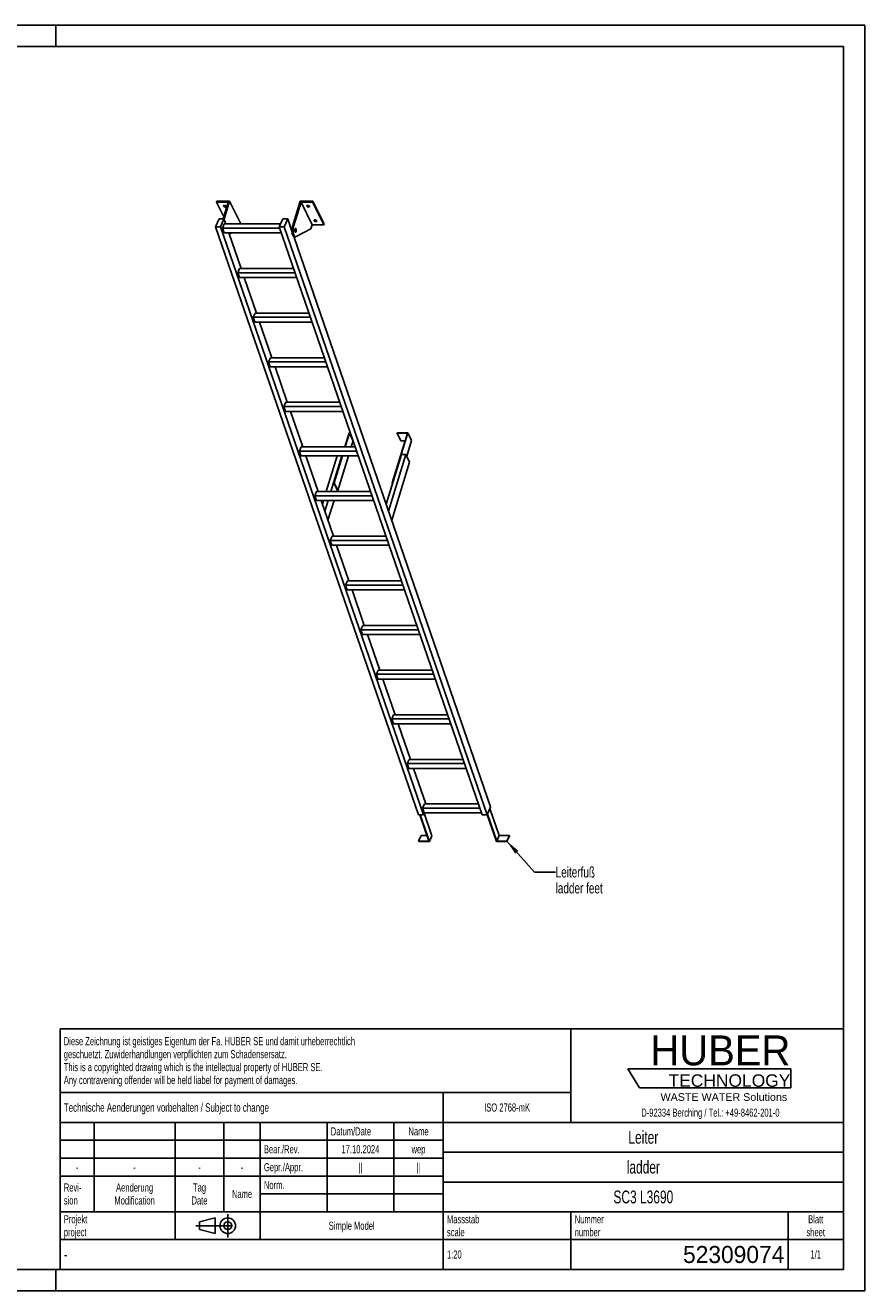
# Model space of a CAD drawing. Header units: millimetres. Extents: x 0 to 8400, y 0 to 5940.
# Tile 2 of 2: x 4457 to 8400, y 0 to 5940. Entities that reach past the tile are written whole.
import ezdxf

# ---------------------------------------------------------------- set-up
doc = ezdxf.new("R2010")
doc.units = ezdxf.units.MM
doc.header["$LTSCALE"] = 462
doc.linetypes.add('CENTER', pattern=[0.6, 0.375, -0.075, 0.075, -0.075])
doc.layers.get('0').update_dxf_attribs({"linetype": 'CONTINUOUS'})
for name, color, linetype in [('005_AXIS', 7, 'CONTINUOUS'), ('053_NOTES', 7, 'CONTINUOUS'), ('HUBER_Logo_BL1', 7, 'CONTINUOUS')]:
    doc.layers.add(name, color=color, linetype=linetype)
doc.styles.get("Standard").update_dxf_attribs({"font": 'txt', "width": 0.7})
doc.styles.add('TEXTSTYLE_2', font='txt')
doc.styles.add('TEXTSTYLE_3', font='arial.ttf')
doc.styles.add('TEXTSTYLE_5', font='txt', dxfattribs={"width": 0.8})
doc.styles.add('TEXTSTYLE_6', font='txt')
doc.dimstyles.get("Standard").update_dxf_attribs({"dimtxt": 50, "dimasz": 70, "dimexe": 2, "dimexo": 1, "dimtad": 1, "dimtxsty": 'Standard', "dimblk": '_FILLED', "dimblk1": '_FILLED', "dimblk2": '_FILLED', "dimcen": 0.09, "dimazin": 2, "dimtol": 1, "dimtp": 0.01, "dimtm": 0.01, "dimtfac": 1, "dimtofl": 0, "dimtmove": 0, "dimatfit": 3, "dimldrblk": '_FILLED', "dimfxl": 1, "dimtolj": 1, "dimarcsym": 0})

# ---------------------------------------------------------------- blocks, each defined once
blk = doc.blocks.new('HUBER_LOGO_BL1', base_point=(7675, 1007.5))
at = {"layer": 'HUBER_Logo_BL1', "color": 5, "linetype": 'Continuous'}
for p, q in [((8052.9, 1042), (7287.9, 1042)), ((7287.9, 1042), (7341.9, 952)), ((8052.9, 1042), (8052.9, 952)), ((7341.9, 952), (8052.9, 952))]:
    blk.add_line(p, q, dxfattribs=at)
at = {"layer": 'HUBER_Logo_BL1', "color": 2, "linetype": 'Continuous', "attachment_point": 3, "line_spacing_factor": 0.78}
for s, insert, char_height, width, style in [('HUBER\\P\\fArial;\\H58.5;TECHNOLOGY ', (8050.7, 1198.2), 140.4, 775.343, 'TEXTSTYLE_2'), ('WASTE WATER Solutions', (8036, 927.2), 36, 594.067, 'TEXTSTYLE_3')]:
    blk.add_mtext(s, dxfattribs=dict(at, insert=insert, char_height=char_height, width=width, style=style))
at = {"layer": 'HUBER_Logo_BL1', "color": 2, "linetype": 'Continuous', "insert": (7675, 854.8), "char_height": 38, "width": 1621.786, "attachment_point": 2, "line_spacing_factor": 0.96}
blk.add_mtext('D-92334 Berching / Tel.: +49-8462-201-0', dxfattribs=at)
blk = doc.blocks.new('PROJEKTIONSMETHODE_1_BL2', base_point=(5360, 305))
at = {"color": 2, "linetype": 'CENTER'}
for p, q in [((5407.7, 360), (5407.7, 250)), ((5257.3, 305), (5462.7, 305))]:
    blk.add_line(p, q, dxfattribs=at)
at = {"color": 2, "linetype": 'Continuous'}
for p, q in [((5275.7, 323.3), (5349, 341.7)), ((5275.7, 286.7), (5275.7, 323.3)), ((5349, 268.3), (5349, 341.7)), ((5275.7, 286.7), (5349, 268.3))]:
    blk.add_line(p, q, dxfattribs=at)
for radius in [36.7, 18.3]:
    blk.add_circle((5407.7, 305), radius, dxfattribs=at)
blk = doc.blocks.new('*T11')
at = {"color": 3, "linetype": 'Continuous'}
for p, q in [((0, 0), (3680, 0)), ((0, 0), (0, -1130)), ((2400, 0), (2400, -440)), ((3680, 0), (3680, -1130)), ((0, -300), (2400, -300)), ((1800, -300), (1800, -1130)), ((0, -440), (3680, -440)), ((160, -440), (160, -860)), ((540, -440), (540, -990)), ((770, -440), (770, -860)), ((940, -440), (940, -990)), ((1254, -440), (1254, -860)), ((1568, -440), (1568, -860)), ((0, -524), (1800, -524)), ((1800, -580), (3680, -580)), ((0, -608), (1800, -608)), ((0, -692), (1800, -692)), ((1800, -720), (3680, -720)), ((940, -776), (1800, -776)), ((0, -860), (3680, -860)), ((2400, -860), (2400, -1130)), ((3420, -860), (3420, -1130)), ((0, -990), (3680, -990)), ((0, -1130), (3680, -1130))]:
    blk.add_line(p, q, dxfattribs=at)
at = {"color": 2, "linetype": 'Continuous', "line_spacing_factor": 0.96}
for s, insert, char_height, width, attachment_point in [('Diese Zeichnung ist geistiges Eigentum der Fa. HUBER SE und damit urheberrechtlich \\Pgeschuetzt. Zuwiderhandlungen verpflichten zum Schadensersatz.\\PThis is a copyrighted drawing which is the intellectual property of HUBER SE.\\PAny contravening offender will be held liabel for payment of damages.', (17.5, -39.8), 38, 4429.714, 1), ('Technische Aenderungen vorbehalten / Subject to change', (17.5, -350), 40, 3049.524, 1), ('ISO 2768-mK', (2100, -351), 38, 665.905, 2), ('Datum/Date', (1271.5, -463), 38, 584.476, 1), ('Name', (1684, -463), 38, 253.333, 2), ('Leiter', (2740, -480), 60, 480, 2), ('Bear./Rev.', (957.5, -547), 38, 544.667, 1), ('17.10.2024', (1411, -547), 38, 546.476, 2), ('wep', (1684, -547), 38, 199.048, 2), ('-', (80, -631), 38, 68.762, 2), ('-', (350, -631), 38, 68.762, 2), ('-', (655, -631), 38, 68.762, 2), ('-', (855, -631), 38, 68.762, 2), ('Gepr./Appr.', (957.5, -631), 38, 598.952, 1), ('||', (1411, -631), 38, 101.333, 2), ('||', (1684, -631), 38, 101.333, 2), ('ladder', (2740, -620), 60, 502.857, 2), ('Revi-\\Psion', (17.5, -726.6), 38, 276.857, 1), ('Aenderung\\PModification', (350, -726.6), 38, 606.19, 2), ('Tag\\PDate', (655, -726.6), 38, 235.238, 2), ('Name', (855, -757), 38, 253.333, 2), ('Norm. ', (957.5, -715), 38, 351.048, 1), ('SC3 L3690', (2740, -760), 60, 842.857, 2), ('Projekt\\Pproject', (17.5, -875.6), 38, 367.333, 1), ('Massstab\\Pscale', (1817.5, -875.6), 38, 448.762, 1), ('Nummer\\Pnumber', (2417.5, -875.6), 38, 372.762, 1), ('Blatt\\Psheet', (3550, -875.6), 38, 275.048, 2), ('Simple Model', (1370, -906), 38, 656.857, 2), ('1:20', (1817.5, -1041), 38, 204.476, 1), ('1/1', (3550, -1041), 38, 159.238, 2)]:
    blk.add_mtext(s, dxfattribs=dict(at, insert=insert, char_height=char_height, width=width, attachment_point=attachment_point))
for s, insert, char_height, width, attachment_point, style in [('-', (17.5, -1035), 50, 36.667, 1, 'TEXTSTYLE_5'), ('52309074', (3402.5, -1020), 80, 1186.667, 3, 'TEXTSTYLE_6')]:
    blk.add_mtext(s, dxfattribs=dict(at, insert=insert, char_height=char_height, width=width, attachment_point=attachment_point, style=style))
blk = doc.blocks.new('_FILLED')
at = {"color": 0, "linetype": 'ByBlock'}
blk.add_solid([(0, 0), (-1, 0.143), (-1, -0.143)], dxfattribs=at)

msp = doc.modelspace()

# ---------------------------------------------------------------- linework, layer by layer
at = {"color": 7, "linetype": 'Continuous'}
for p, q in [((0, 5940), (8400, 5940)), ((8400, 0), (8400, 5940)), ((5409.645, 5109.572), (5355.303, 5109.572)), ((5409.645, 5109.572), (5385.72, 5032.149)), ((5390.592, 5030.032), (5416.624, 5114.271)), ((5711.654, 4995.989), (5748.206, 5114.271)), ((5752.28, 5109.572), (5717.18, 4995.989)), ((5804.137, 5003.898), (5752.28, 5109.572)), ((5806.622, 5109.572), (5752.28, 5109.572)), ((5350.227, 4994.331), (5366.834, 5032.149)), ((6303.624, 2233.511), (5350.227, 4994.331)), ((5373.253, 4994.331), (5350.227, 4994.331)), ((5366.834, 5032.149), (5389.861, 5032.149)), ((5389.861, 5032.149), (5373.253, 4994.331)), ((6326.65, 2233.511), (5373.253, 4994.331)), ((5382.354, 4988.324), (5391.095, 5008.228)), ((5398.121, 5008.228), (5389.861, 5032.149)), ((5655.674, 5008.228), (5391.095, 5008.228)), ((5468.481, 5008.598), (5468.367, 5008.228)), ((5649.571, 4994.331), (5666.179, 5032.149)), ((6602.969, 2233.511), (5649.571, 4994.331)), ((5672.598, 4994.331), (5649.571, 4994.331)), ((5666.179, 5032.149), (5689.205, 5032.149)), ((5689.205, 5032.149), (5672.598, 4994.331)), ((6625.995, 2233.511), (5672.598, 4994.331)), ((5709.184, 4974.297), (5689.205, 5032.149)), ((5804.137, 5003.898), (5797.936, 4983.832)), ((5804.137, 5003.898), (5858.48, 5003.898)), ((5390.105, 4965.878), (5382.354, 4988.324)), ((5651.646, 4988.324), (5382.354, 4988.324)), ((5390.105, 4965.878), (5659.397, 4965.878)), ((5470.466, 4798.735), (5412.746, 4965.878)), ((5426.172, 4965.878), (5414.783, 4959.978)), ((6642.603, 2271.33), (5718.233, 4948.093)), ((5720.805, 4947.341), (5726.332, 4947.341)), ((5797.936, 4983.832), (5728.642, 4947.933)), ((5454.698, 4778.831), (5463.439, 4798.735)), ((5723.99, 4778.831), (5454.698, 4778.831)), ((5462.45, 4756.385), (5454.698, 4778.831)), ((5462.45, 4756.385), (5731.741, 4756.385)), ((5717.117, 4798.735), (5463.439, 4798.735)), ((5542.81, 4589.242), (5485.09, 4756.385)), ((5527.043, 4569.338), (5535.784, 4589.242)), ((5789.461, 4589.242), (5535.784, 4589.242)), ((5796.335, 4569.338), (5527.043, 4569.338)), ((5534.794, 4546.892), (5527.043, 4569.338)), ((5534.794, 4546.892), (5804.086, 4546.892)), ((5615.155, 4379.749), (5557.435, 4546.892)), ((5608.128, 4379.749), (5599.387, 4359.845)), ((5607.139, 4337.399), (5599.387, 4359.845)), ((5868.679, 4359.845), (5599.387, 4359.845)), ((5607.139, 4337.399), (5876.43, 4337.399)), ((5861.806, 4379.749), (5608.128, 4379.749)), ((5687.499, 4170.256), (5629.779, 4337.399)), ((5680.473, 4170.256), (5671.732, 4150.352)), ((5934.15, 4170.256), (5680.473, 4170.256)), ((5679.483, 4127.906), (5671.732, 4150.352)), ((5941.024, 4150.352), (5671.732, 4150.352)), ((5679.483, 4127.906), (5948.775, 4127.906)), ((5759.844, 3960.763), (5702.124, 4127.906)), ((5977.954, 4026.708), (5957.576, 3960.763)), ((5959.418, 3960.763), (5979.312, 4025.142)), ((5983.722, 4026.708), (5977.954, 4026.708)), ((5979.312, 4025.142), (5996.02, 3991.095)), ((5979.312, 4025.142), (5984.263, 4025.142)), ((5987.754, 3960.763), (5996.604, 3989.402)), ((6251.946, 4025.142), (6179.811, 3791.71)), ((6181.653, 3791.71), (6254.273, 4026.708)), ((6203.614, 4026.708), (6203.13, 4025.142)), ((6203.13, 4025.142), (6220.517, 3989.71)), ((6203.13, 4025.142), (6251.946, 4025.142)), ((6254.273, 4026.708), (6203.614, 4026.708)), ((6220.517, 3989.71), (6240.997, 3989.71)), ((6248.733, 3917.085), (6271.66, 3991.277)), ((6254.273, 4026.708), (6271.66, 3991.277)), ((5752.817, 3960.763), (5744.076, 3940.858)), ((5751.828, 3918.413), (5744.076, 3940.858)), ((6013.368, 3940.858), (5744.076, 3940.858)), ((6006.495, 3960.763), (5752.817, 3960.763)), ((6223.725, 3924.876), (6151.874, 3692.367)), ((6244.909, 3924.876), (6163.054, 3659.992)), ((6244.909, 3924.876), (6223.725, 3924.876)), ((6262.297, 3889.444), (6244.909, 3924.876)), ((5751.828, 3918.413), (6021.119, 3918.413)), ((5832.188, 3751.27), (5774.468, 3918.413)), ((5944.488, 3918.413), (5905.334, 3791.71)), ((5907.176, 3791.71), (5946.33, 3918.413)), ((5924.564, 3756.279), (5974.667, 3918.413)), ((6178.009, 3616.687), (6262.297, 3889.444)), ((5825.162, 3751.27), (5816.421, 3731.365)), ((6078.839, 3751.27), (5825.162, 3751.27)), ((5905.334, 3791.71), (5922.722, 3756.279)), ((5905.334, 3791.71), (5907.176, 3791.71)), ((5907.176, 3791.71), (5924.564, 3756.279)), ((5922.722, 3756.279), (5924.564, 3756.279)), ((6179.811, 3791.71), (6181.506, 3788.255)), ((6179.811, 3791.71), (6181.653, 3791.71)), ((6181.653, 3791.71), (6182.218, 3790.559)), ((5824.172, 3708.92), (5816.421, 3731.365)), ((6085.713, 3731.365), (5816.421, 3731.365)), ((5824.172, 3708.92), (6093.464, 3708.92)), ((5904.533, 3541.777), (5846.813, 3708.92)), ((5897.506, 3541.777), (5888.765, 3521.872)), ((6158.057, 3521.872), (5888.765, 3521.872)), ((5896.517, 3499.427), (5888.765, 3521.872)), ((6151.184, 3541.777), (5897.506, 3541.777)), ((5896.517, 3499.427), (6165.808, 3499.427)), ((5976.877, 3332.284), (5919.157, 3499.427)), ((5969.851, 3332.284), (5961.11, 3312.379)), ((6223.528, 3332.284), (5969.851, 3332.284)), ((5968.861, 3289.934), (5961.11, 3312.379)), ((6230.402, 3312.379), (5961.11, 3312.379)), ((5968.861, 3289.934), (6238.153, 3289.934)), ((6049.222, 3122.791), (5991.502, 3289.934)), ((6042.195, 3122.791), (6033.454, 3102.886)), ((6302.746, 3102.886), (6033.454, 3102.886)), ((6041.206, 3080.44), (6033.454, 3102.886)), ((6295.873, 3122.791), (6042.195, 3122.791)), ((6041.206, 3080.44), (6310.497, 3080.44)), ((6121.566, 2913.298), (6063.846, 3080.44)), ((6114.54, 2913.298), (6105.799, 2893.393)), ((6368.217, 2913.298), (6114.54, 2913.298)), ((6113.55, 2870.947), (6105.799, 2893.393)), ((6375.091, 2893.393), (6105.799, 2893.393)), ((6113.55, 2870.947), (6382.842, 2870.947)), ((6193.911, 2703.804), (6136.191, 2870.947)), ((6186.884, 2703.804), (6178.143, 2683.9)), ((6185.895, 2661.454), (6178.143, 2683.9)), ((6447.435, 2683.9), (6178.143, 2683.9)), ((6440.562, 2703.804), (6186.884, 2703.804)), ((6185.895, 2661.454), (6455.186, 2661.454)), ((6266.255, 2494.311), (6208.535, 2661.454)), ((6259.229, 2494.311), (6250.488, 2474.407)), ((6519.78, 2474.407), (6250.488, 2474.407)), ((6258.239, 2451.961), (6250.488, 2474.407)), ((6258.239, 2451.961), (6527.531, 2451.961)), ((6512.906, 2494.311), (6259.229, 2494.311)), ((6338.6, 2284.818), (6280.88, 2451.961)), ((6331.573, 2284.818), (6322.832, 2264.914)), ((6330.584, 2242.468), (6322.832, 2264.914)), ((6592.124, 2264.914), (6322.832, 2264.914)), ((6585.251, 2284.818), (6331.573, 2284.818)), ((6642.603, 2271.33), (6625.995, 2233.511)), ((6682.724, 2137.001), (6639.095, 2263.342)), ((6326.65, 2233.511), (6303.624, 2233.511)), ((6309.89, 2233.511), (6352.383, 2110.462)), ((6354.741, 2108.966), (6311.732, 2233.511)), ((6330.584, 2242.468), (6326.65, 2233.511)), ((6366.396, 2135.505), (6329.954, 2241.033)), ((6330.584, 2242.468), (6599.875, 2242.468)), ((6625.995, 2233.511), (6602.969, 2233.511)), ((6626.409, 2234.454), (6669.744, 2108.966)), ((6671.07, 2110.462), (6627.44, 2236.802)), ((6316.142, 2137.001), (6304.487, 2110.462)), ((6304.487, 2110.462), (6305.004, 2108.966)), ((6352.383, 2110.462), (6304.487, 2110.462)), ((6305.004, 2108.966), (6354.741, 2108.966)), ((6343.218, 2137.001), (6316.142, 2137.001)), ((6366.396, 2135.505), (6354.741, 2108.966)), ((6669.744, 2108.966), (6719.482, 2108.966)), ((6682.724, 2137.001), (6671.07, 2110.462)), ((6718.965, 2110.462), (6671.07, 2110.462)), ((6730.619, 2137.001), (6682.724, 2137.001)), ((6730.619, 2137.001), (6718.965, 2110.462)), ((6719.482, 2108.966), (6718.965, 2110.462)), ((6731.136, 2135.505), (6719.482, 2108.966)), ((6731.136, 2135.505), (6730.619, 2137.001)), ((0, 0), (8400, 0))]:
    msp.add_line(p, q, dxfattribs=at)
at = {"color": 3, "linetype": 'Continuous'}
for p, q in [((8400, 5940), (0, 5940)), ((4600, 5940), (4600, 5840)), ((8400, 5940), (8400, 0)), ((4600, 0), (4600, 100)), ((8400, 0), (0, 0))]:
    msp.add_line(p, q, dxfattribs=at)
at = {"color": 5, "linetype": 'Continuous'}
for p, q in [((8300, 5840), (100, 5840)), ((8300, 100), (8300, 5840)), ((100, 100), (8300, 100))]:
    msp.add_line(p, q, dxfattribs=at)
at = {"color": 9, "linetype": 'Continuous'}
msp.add_line((5711.654, 4995.989), (5717.18, 4995.989), dxfattribs=at)
at = {"color": 7, "linetype": 'Continuous'}
for points, knots in [([(5711.654, 4995.989), (5710.924, 4993.628), (5709.809, 4988.539), (5709.043, 4980.58), (5709.135, 4972.372), (5710.078, 4964.544), (5711.565, 4958.572), (5713.178, 4954.488), (5714.482, 4952.001), (5715.91, 4949.994), (5717.448, 4948.503), (5719.084, 4947.563), (5720.253, 4947.341), (5720.805, 4947.341)], [0, 0, 0, 0, 0.13939916, 0.29280569, 0.45031518, 0.6015399, 0.73684016, 0.79611185, 0.84888332, 0.89492093, 0.93453062, 0.96882596, 1, 1, 1, 1]), ([(5717.18, 4995.989), (5716.451, 4993.628), (5715.336, 4988.539), (5714.569, 4980.58), (5714.661, 4972.372), (5715.605, 4964.544), (5717.092, 4958.572), (5718.704, 4954.488), (5720.008, 4952.001), (5721.436, 4949.994), (5722.974, 4948.503), (5724.611, 4947.563), (5725.779, 4947.341), (5726.332, 4947.341)], [0, 0, 0, 0, 0.13939916, 0.29280569, 0.45031518, 0.6015399, 0.73684016, 0.79611185, 0.84888332, 0.89492093, 0.93453062, 0.96882596, 1, 1, 1, 1]), ([(5726.332, 4947.341), (5726.526, 4947.341), (5727.325, 4947.392), (5728.104, 4947.655), (5728.642, 4947.933)], [0, 0, 0, 0, 0.24280272, 1, 1, 1, 1])]:
    msp.add_open_spline(points, degree=3, knots=knots, dxfattribs=at)
at = {"layer": '005_AXIS', "color": 7, "linetype": 'Continuous'}
for p, q in [((5356.755, 5114.271), (5355.303, 5109.572)), ((5355.303, 5109.572), (5388.647, 5041.622)), ((5416.624, 5114.271), (5356.755, 5114.271)), ((5468.481, 5008.598), (5416.624, 5114.271)), ((5808.075, 5114.271), (5748.206, 5114.271)), ((5808.075, 5114.271), (5806.622, 5109.572)), ((5858.48, 5003.898), (5806.622, 5109.572)), ((5859.932, 5008.598), (5808.075, 5114.271)), ((5859.932, 5008.598), (5858.48, 5003.898)), ((5709.5, 4984.841), (5705.542, 4984.841)), ((5726.332, 4984.841), (5724.226, 4984.841)), ((5726.332, 4969.841), (5724.229, 4969.841)), ((5922.383, 3918.413), (5870.732, 3751.27)), ((5943.567, 3918.413), (5891.916, 3751.27)), ((5920.253, 3751.27), (5922.157, 3757.43)), ((5857.645, 3708.92), (5852.529, 3692.367)), ((5878.829, 3708.92), (5863.709, 3659.992)), ((5878.664, 3616.687), (5907.166, 3708.92))]:
    msp.add_line(p, q, dxfattribs=at)
for points, knots in [([(5388.401, 5090.923), (5388.249, 5091.233), (5388.037, 5091.868), (5388.086, 5092.545), (5388.178, 5092.842)], [0, 0, 0, 0, 0.52598929, 1, 1, 1, 1]), ([(5388.178, 5092.842), (5388.302, 5093.243), (5388.859, 5094.036), (5390.235, 5094.735), (5391.992, 5095.027), (5393.981, 5094.9), (5396.01, 5094.373), (5397.876, 5093.496), (5399.391, 5092.361), (5400.136, 5091.411), (5400.375, 5090.923)], [0, 0, 0, 0, 0.08792801, 0.1915084, 0.31584215, 0.45699794, 0.60613596, 0.75253436, 0.88609215, 1, 1, 1, 1]), ([(5400.599, 5089.004), (5400.475, 5088.603), (5399.918, 5087.811), (5398.541, 5087.111), (5396.785, 5086.82), (5394.795, 5086.946), (5392.767, 5087.474), (5390.901, 5088.35), (5389.385, 5089.485), (5388.641, 5090.435), (5388.401, 5090.923)], [0, 0, 0, 0, 0.08792801, 0.1915084, 0.31584215, 0.45699794, 0.60613596, 0.75253436, 0.88609215, 1, 1, 1, 1]), ([(5399.771, 5091.832), (5399.004, 5091.615), (5397.28, 5091.488), (5394.712, 5091.968), (5392.32, 5093.021), (5390.968, 5094.098), (5390.457, 5094.709)], [0, 0, 0, 0, 0.23498903, 0.49999164, 0.7649988, 1, 1, 1, 1]), ([(5400.375, 5090.923), (5400.527, 5090.613), (5400.74, 5089.978), (5400.69, 5089.301), (5400.599, 5089.004)], [0, 0, 0, 0, 0.52598929, 1, 1, 1, 1]), ([(5779.852, 5090.923), (5779.7, 5091.233), (5779.487, 5091.868), (5779.537, 5092.545), (5779.629, 5092.842)], [0, 0, 0, 0, 0.52598929, 1, 1, 1, 1]), ([(5779.629, 5092.842), (5779.753, 5093.243), (5780.31, 5094.036), (5781.686, 5094.735), (5783.443, 5095.027), (5785.432, 5094.9), (5787.461, 5094.373), (5789.327, 5093.496), (5790.842, 5092.361), (5791.587, 5091.411), (5791.826, 5090.923)], [0, 0, 0, 0, 0.08792801, 0.1915084, 0.31584215, 0.45699794, 0.60613596, 0.75253436, 0.88609215, 1, 1, 1, 1]), ([(5792.049, 5089.004), (5791.926, 5088.603), (5791.369, 5087.811), (5789.992, 5087.111), (5788.236, 5086.82), (5786.246, 5086.946), (5784.218, 5087.474), (5782.352, 5088.35), (5780.836, 5089.485), (5780.092, 5090.435), (5779.852, 5090.923)], [0, 0, 0, 0, 0.08792801, 0.1915084, 0.31584215, 0.45699794, 0.60613596, 0.75253436, 0.88609215, 1, 1, 1, 1]), ([(5791.221, 5091.832), (5790.455, 5091.615), (5788.731, 5091.488), (5786.163, 5091.968), (5783.771, 5093.021), (5782.419, 5094.098), (5781.908, 5094.709)], [0, 0, 0, 0, 0.23498903, 0.49999164, 0.7649988, 1, 1, 1, 1]), ([(5791.826, 5090.923), (5791.978, 5090.613), (5792.191, 5089.978), (5792.141, 5089.301), (5792.049, 5089.004)], [0, 0, 0, 0, 0.52598929, 1, 1, 1, 1]), ([(5813.407, 5022.546), (5813.255, 5022.856), (5813.042, 5023.491), (5813.092, 5024.168), (5813.184, 5024.465)], [0, 0, 0, 0, 0.52598929, 1, 1, 1, 1]), ([(5813.184, 5024.465), (5813.308, 5024.866), (5813.864, 5025.659), (5815.241, 5026.358), (5816.997, 5026.65), (5818.987, 5026.523), (5821.016, 5025.996), (5822.882, 5025.119), (5824.397, 5023.984), (5825.141, 5023.034), (5825.381, 5022.546)], [0, 0, 0, 0, 0.08792801, 0.1915084, 0.31584215, 0.45699794, 0.60613596, 0.75253436, 0.88609215, 1, 1, 1, 1]), ([(5825.604, 5020.627), (5825.48, 5020.226), (5824.924, 5019.434), (5823.547, 5018.734), (5821.791, 5018.443), (5819.801, 5018.569), (5817.772, 5019.096), (5815.906, 5019.973), (5814.391, 5021.108), (5813.647, 5022.058), (5813.407, 5022.546)], [0, 0, 0, 0, 0.08792801, 0.1915084, 0.31584215, 0.45699794, 0.60613596, 0.75253436, 0.88609215, 1, 1, 1, 1]), ([(5824.776, 5023.455), (5824.01, 5023.238), (5822.286, 5023.111), (5819.717, 5023.591), (5817.325, 5024.644), (5815.973, 5025.721), (5815.463, 5026.332)], [0, 0, 0, 0, 0.23498903, 0.49999164, 0.7649988, 1, 1, 1, 1]), ([(5825.381, 5022.546), (5825.533, 5022.236), (5825.746, 5021.601), (5825.696, 5020.924), (5825.604, 5020.627)], [0, 0, 0, 0, 0.52598929, 1, 1, 1, 1]), ([(5726.332, 4986.591), (5726.143, 4986.591), (5725.741, 4986.506), (5725.188, 4986.151), (5724.675, 4985.596), (5724.004, 4984.532), (5723.351, 4982.774), (5722.863, 4980.313), (5722.676, 4977.58), (5722.808, 4974.826), (5723.247, 4972.302), (5723.766, 4970.76), (5724.092, 4970.095)], [0, 0, 0, 0, 0.03139335, 0.06653601, 0.10789212, 0.15653911, 0.27536242, 0.41788483, 0.57383791, 0.73088448, 0.87653102, 1, 1, 1, 1]), ([(5726.332, 4984.841), (5726.179, 4984.841), (5725.853, 4984.772), (5725.405, 4984.485), (5724.988, 4984.034), (5724.445, 4983.172), (5723.915, 4981.746), (5723.519, 4979.751), (5723.368, 4977.535), (5723.475, 4975.302), (5723.83, 4973.255), (5724.252, 4972.005), (5724.516, 4971.466)], [0, 0, 0, 0, 0.03139335, 0.06653605, 0.10789216, 0.1565391, 0.27536243, 0.41788486, 0.57383792, 0.73088446, 0.87653101, 1, 1, 1, 1]), ([(5724.092, 4970.095), (5724.238, 4969.798), (5724.542, 4969.264), (5725.088, 4968.613), (5725.685, 4968.194), (5726.126, 4968.091), (5726.332, 4968.091)], [0, 0, 0, 0, 0.31594817, 0.58208431, 0.8045575, 1, 1, 1, 1]), ([(5724.516, 4971.466), (5724.634, 4971.225), (5724.88, 4970.792), (5725.324, 4970.264), (5725.807, 4969.924), (5726.165, 4969.841), (5726.332, 4969.841)], [0, 0, 0, 0, 0.31594886, 0.58208429, 0.80455743, 1, 1, 1, 1]), ([(5728.571, 4984.587), (5728.425, 4984.884), (5728.121, 4985.417), (5727.575, 4986.069), (5726.978, 4986.488), (5726.537, 4986.591), (5726.332, 4986.591)], [0, 0, 0, 0, 0.31594817, 0.58208431, 0.8045575, 1, 1, 1, 1]), ([(5728.147, 4983.216), (5728.029, 4983.457), (5727.783, 4983.889), (5727.34, 4984.417), (5726.856, 4984.757), (5726.498, 4984.841), (5726.332, 4984.841)], [0, 0, 0, 0, 0.31594886, 0.58208429, 0.80455743, 1, 1, 1, 1]), ([(5726.332, 4968.091), (5726.52, 4968.091), (5726.922, 4968.176), (5727.475, 4968.53), (5727.988, 4969.086), (5728.659, 4970.149), (5729.312, 4971.908), (5729.8, 4974.369), (5729.987, 4977.101), (5729.855, 4979.856), (5729.416, 4982.38), (5728.897, 4983.922), (5728.571, 4984.587)], [0, 0, 0, 0, 0.03139335, 0.06653601, 0.10789212, 0.15653911, 0.27536242, 0.41788483, 0.57383791, 0.73088448, 0.87653102, 1, 1, 1, 1]), ([(5726.332, 4969.841), (5726.484, 4969.841), (5726.81, 4969.91), (5727.259, 4970.197), (5727.675, 4970.648), (5728.218, 4971.51), (5728.748, 4972.935), (5729.144, 4974.931), (5729.296, 4977.147), (5729.188, 4979.38), (5728.833, 4981.427), (5728.412, 4982.677), (5728.147, 4983.216)], [0, 0, 0, 0, 0.03139335, 0.06653605, 0.10789216, 0.1565391, 0.27536243, 0.41788486, 0.57383792, 0.73088446, 0.87653101, 1, 1, 1, 1])]:
    msp.add_open_spline(points, degree=3, knots=knots, dxfattribs=at)

# ---------------------------------------------------------------- block references
msp.add_blockref('*T11', (4620, 1230))
at = {"color": 2, "linetype": 'Continuous'}
msp.add_blockref('PROJEKTIONSMETHODE_1_BL2', (5360, 305), dxfattribs=at)
at = {"layer": 'HUBER_Logo_BL1'}
msp.add_blockref('HUBER_LOGO_BL1', (7674.994, 1007.484), dxfattribs=at)

# ---------------------------------------------------------------- texts
at = {"layer": '053_NOTES', "color": 2, "linetype": 'Continuous', "insert": (6948.062, 1989.907), "char_height": 50, "width": 566.07143, "attachment_point": 1, "line_spacing_factor": 0.9}
msp.add_mtext('Leiterfuß\\Pladder feet', dxfattribs=at)

# ---------------------------------------------------------------- leaders
at = {"layer": '053_NOTES', "color": 2, "linetype": 'Continuous', "annotation_type": 0, "has_hookline": 1, "hookline_direction": 1, "text_width": 356.502}
msp.add_leader([(6718.965, 2110.462), (6848.062, 1964.907), (6948.062, 1964.907)], dimstyle='Standard', override={"dimtad": 0}, dxfattribs=at)

doc.saveas('drawing.dxf')
